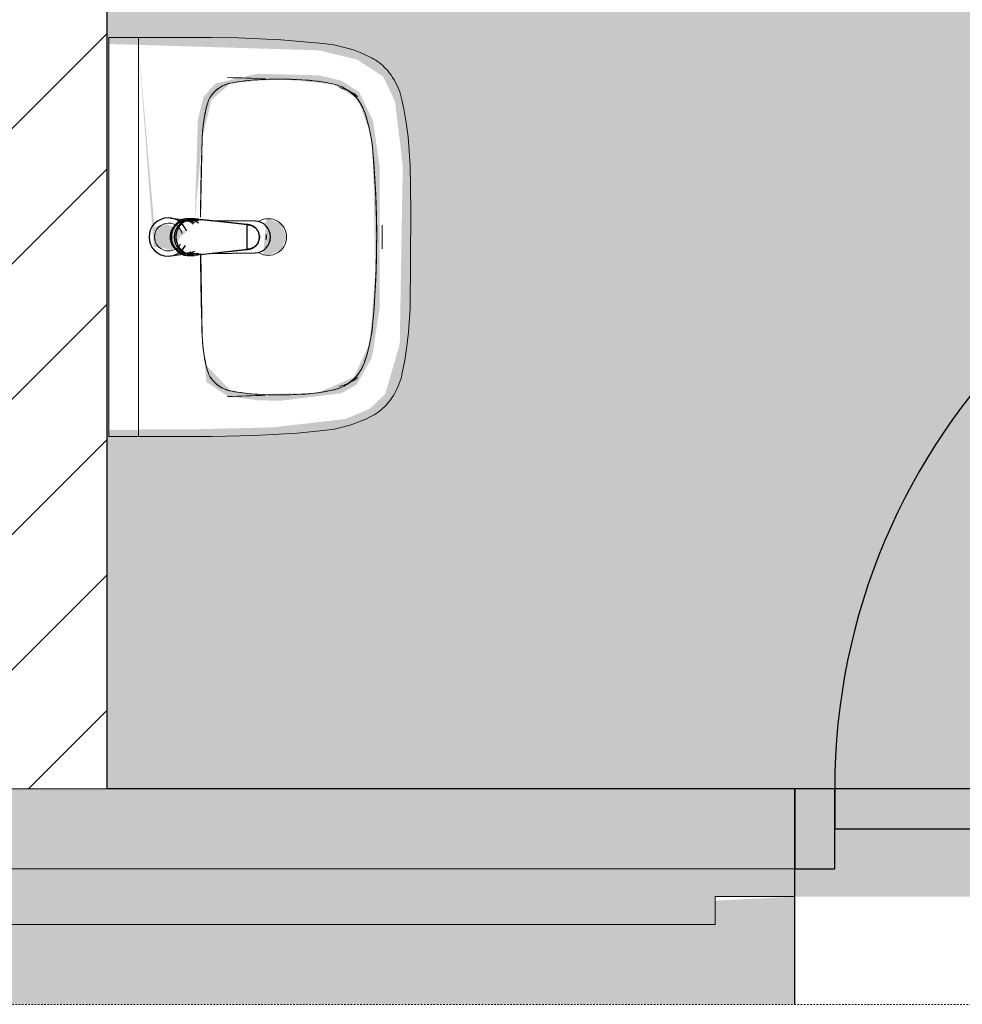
# Model space of a CAD drawing. Header units: millimetres. Extents: x 16156 to 109545, y -1019 to 113498.
# Tile 14 of 50: x 48154 to 49335, y 43991 to 45226. Entities that reach past the tile are written whole.
import ezdxf

# ---------------------------------------------------------------- set-up
doc = ezdxf.new("R2010")
doc.units = ezdxf.units.MM
doc.linetypes.add('ARC Dash', pattern=[4, 2, -2])
for name, color, linetype, lineweight in [('A--A2__Ruwbouw', 8, 'Continuous', 15), ('A--AR9__AlgVoorz', 1, 'Continuous', 9), ('A--L$01A__Algemeen', 7, 'Continuous', 9), ('A--L22__Binnenwanden', 2, 'Continuous', 9), ('A--L3__Afbouw', 2, 'Continuous', 9), ('A--L74__VasteSanitaireVoorz', 1, 'Continuous', 9), ('A--LD30__DetailPenMiddel', 3, 'Continuous', 9), ('A--LR9__AlgVoorz', 7, 'Continuous', 9)]:
    doc.layers.add(name, color=color, linetype=linetype, lineweight=lineweight)

# ---------------------------------------------------------------- blocks, each defined once
blk = doc.blocks.new('32_DO_WB_vo deur enkel2 - vo 2-2241169-DO-Begane grond - Nieuwe situatie - Brandcompartimentering')
at = {"layer": 'A--L3__Afbouw', "lineweight": 30}
h = blk.add_hatch(color=130, dxfattribs=at)
h.paths.add_polyline_path([(520, 35), (570, 35), (570, 135), (520, 135), (520, 52.5)])
h.paths.add_polyline_path([(-280, 35), (-280, 135), (-330, 135), (-330, 35)])
blk.add_hatch(color=130, dxfattribs=at).paths.add_polyline_path([(-280, 85), (520, 85), (520, 135), (-280, 135)])
at = {"layer": 'A--L$01A__Algemeen', "color": 130, "lineweight": 30}
for p, q in [((520, 135), (520, 935)), ((56.7, 300), (183.3, 226.9)), ((56.7, 226.9), (183.3, 300)), ((120, 300), (120, -135))]:
    blk.add_line(p, q, dxfattribs=at)
blk.add_arc((520, 135), 800, 90, 180, dxfattribs=at)
at = {"layer": 'A--L3__Afbouw', "color": 130, "lineweight": 30}
for p, q in [((-280, 135), (-330, 135)), ((-330, 135), (-330, 35)), ((520, 135), (-280, 135)), ((-280, 135), (-280, 85)), ((-280, 35), (-280, 135)), ((520, 85), (520, 135)), ((570, 135), (520, 135)), ((520, 135), (520, 35)), ((570, 35), (570, 135)), ((-280, 85), (520, 85)), ((-330, 35), (-280, 35)), ((520, 35), (570, 35))]:
    blk.add_line(p, q, dxfattribs=at)
blk = doc.blocks.new('74_PF_wastafel 50x38_sphinx300_un - 74_PF_wastafel 50x38_sphinx300_un-V17-DO-Begane grond - Nieuwe situatie - Brandcompartimentering')
at = {"layer": 'A--L74__VasteSanitaireVoorz'}
for p, q in [((242.8, 0), (247.2, 0)), ((247.2, 0), (250, 0)), ((-250, 0), (-250, -37.5)), ((-242, 0), (-250, 0)), ((-250, 0), (-247.2, 0)), ((-247.2, 0), (-242.8, 0)), ((242, 0), (-242, 0)), ((250, 0), (242, 0)), ((250, -37.5), (250, 0)), ((-250, -37.5), (-250, -129)), ((-250, -37.5), (-241, -37.5)), ((-250, -37.5), (-242, -37.5)), ((-242, -37.5), (242, -37.5)), ((242, -37.5), (250, -37.5)), ((250, -129), (250, -37.5)), ((-124.1, -117.2), (-20.7, -115.6)), ((24.8, -115.2), (124.1, -117.2))]:
    blk.add_line(p, q, dxfattribs=at)
at = {"layer": 'A--L74__VasteSanitaireVoorz', "lineweight": 25}
for p, q in [((-21, -99.7), (-23.8, -77.6)), ((23.8, -77.6), (21, -99.7)), ((-23, -98.5), (-23, -107.4)), ((-23, -98.5), (-21.6, -106)), ((-20, -98.6), (-23, -98.5)), ((23, -98.5), (20, -98.6)), ((23, -107.4), (23, -98.5)), ((-20.7, -113.1), (-21, -99.6)), ((-20.8, -101.2), (-20.6, -113)), ((20.6, -113.2), (20.8, -101.2)), ((21, -99.6), (20.7, -113.2)), ((-21.8, -114.8), (-15.5, -173.4)), ((15.5, -173.4), (21.8, -114.8)), ((-20.5, -126.4), (-19.8, -183.7)), ((19.7, -183.7), (20.4, -126.7)), ((-15.3, -173.4), (0, -173.4)), ((-15.2, -173.4), (15.2, -173.4)), ((0, -173.4), (15.3, -173.4))]:
    blk.add_line(p, q, dxfattribs=at)
at = {"layer": 'A--L74__VasteSanitaireVoorz', "flags": 128}
for points in [[(250, -37.5), (249.7, -37.5), (248.8, -37.5), (247.4, -37.5), (245.5, -37.5), (243.3, -37.5), (241, -37.5)], [(-167.2, -123.7), (-159.8, -121.9), (-152.4, -120.3), (-145, -119.1), (-137.5, -118.1), (-129.9, -117.5), (-124.1, -117.2)], [(124.1, -117.2), (131.7, -117.6), (139.2, -118.3), (146.7, -119.4), (154.2, -120.7), (161.6, -122.3), (167.2, -123.7)], [(-250, -129), (-248.9, -182.6), (-245.7, -236.1), (-242.7, -269.1)], [(-193, -153.2), (-192.7, -151.6), (-192.3, -150.1), (-191.8, -148.6), (-191.3, -147.1), (-190.7, -145.6), (-190.1, -144.1), (-189.4, -142.7), (-188.6, -141.3), (-187.8, -139.9), (-187, -138.6), (-186.1, -137.3), (-185.1, -136), (-184.1, -134.8), (-183, -133.6), (-181.9, -132.5), (-180.8, -131.4), (-179.6, -130.3), (-178.3, -129.3), (-177.1, -128.5)], [(177.1, -128.5), (178.4, -129.4), (179.6, -130.4), (180.8, -131.5), (182, -132.6), (183.1, -133.7), (184.2, -134.9), (185.2, -136.1), (186.1, -137.4), (187, -138.7), (187.9, -140), (188.7, -141.4), (189.4, -142.8), (190.1, -144.2), (190.8, -145.7), (191.3, -147.2), (191.9, -148.7), (192.3, -150.2), (192.7, -151.8), (193, -153.2)], [(242.7, -269.1), (247.2, -215.7), (249.6, -162.1), (250, -129)], [(-197.2, -187.1), (-196.5, -177.3), (-195.4, -167.6), (-193.9, -157.9), (-193, -153.2)], [(193, -153.2), (194.7, -162.8), (196, -172.5), (196.9, -182.3), (197.2, -187.1)], [(-197.2, -242.1), (-197.9, -221.1), (-197.7, -200.1), (-197.2, -187.1)], [(197.2, -187.1), (197.9, -208), (197.7, -229), (197.2, -242.1)], [(-191.5, -282.5), (-193.4, -273.3), (-195, -264.1), (-196.2, -254.8), (-197, -245.4), (-197.2, -242.1)], [(197.2, -242.1), (196.5, -251.4), (195.4, -260.7), (194, -270), (192.2, -279.2), (191.5, -282.5)], [(-242.7, -269.1), (-241.8, -276), (-240.7, -282.8), (-239.3, -289.5), (-237.6, -296.2), (-235.7, -302.8), (-233.4, -309.4), (-231, -315.8), (-228.3, -322.2), (-225.6, -327.8)], [(225.6, -327.8), (228.5, -321.6), (231.2, -315.2), (233.7, -308.8), (235.8, -302.2), (237.8, -295.6), (239.4, -288.9), (240.8, -282.1), (241.9, -275.3), (242.7, -269.1)], [(-157.2, -320.6), (-159.2, -319.8), (-161.1, -319), (-163.1, -318.1), (-164.9, -317.2), (-166.8, -316.1), (-168.6, -315), (-170.3, -313.9), (-172, -312.6), (-173.7, -311.3), (-175.3, -309.9), (-176.8, -308.5), (-178.3, -307), (-179.8, -305.4), (-181.1, -303.8), (-182.4, -302.1), (-183.6, -300.4), (-184.8, -298.6), (-185.9, -296.8), (-186.9, -295), (-187.8, -293.1), (-188.7, -291.1), (-189.5, -289.2), (-190.2, -287.2), (-190.8, -285.2), (-191.3, -283.1), (-191.5, -282.5)], [(191.5, -282.5), (191, -284.5), (190.4, -286.6), (189.7, -288.6), (188.9, -290.5), (188.1, -292.5), (187.2, -294.4), (186.2, -296.2), (185.1, -298.1), (184, -299.9), (182.8, -301.6), (181.5, -303.3), (180.2, -304.9), (178.8, -306.5), (177.3, -308), (175.8, -309.5), (174.2, -310.9), (172.6, -312.2), (170.9, -313.5), (169.1, -314.7), (167.3, -315.8), (165.5, -316.9), (163.6, -317.8), (161.7, -318.8), (159.8, -319.6), (157.8, -320.3), (157.2, -320.6)], [(-106.8, -331.3), (-115.2, -330.4), (-123.6, -329.1), (-131.9, -327.5), (-140.1, -325.6), (-148.3, -323.4), (-156.3, -320.8), (-157.2, -320.6)], [(157.2, -320.6), (149.1, -323.2), (141, -325.4), (132.8, -327.4), (124.5, -329), (116.1, -330.2), (107.7, -331.2), (106.8, -331.3)], [(-225.6, -327.8), (-224.3, -330.3), (-222.9, -332.7), (-221.5, -335), (-219.9, -337.3), (-218.3, -339.5), (-216.5, -341.6), (-214.7, -343.7), (-212.8, -345.7), (-210.8, -347.6), (-208.8, -349.5), (-206.8, -351.1)], [(106.8, -331.3), (57.9, -334.6), (8.9, -335.9), (-40, -335.3), (-89, -332.7), (-106.8, -331.3)], [(206.8, -351.1), (209, -349.3), (211, -347.5), (213, -345.5), (214.9, -343.5), (216.7, -341.5), (218.4, -339.3), (220, -337.1), (221.6, -334.8), (223.1, -332.5), (224.4, -330.1), (225.6, -327.8)], [(-206.8, -351.1), (-204.1, -353.1), (-201.4, -355.1), (-198.5, -356.9), (-195.6, -358.6), (-192.6, -360.2), (-189.6, -361.7), (-186.5, -363.1), (-183.3, -364.3), (-180.1, -365.4), (-176.9, -366.4), (-173.6, -367.3), (-172.1, -367.6)], [(172.1, -367.6), (175.4, -366.8), (178.6, -365.9), (181.9, -364.8), (185, -363.7), (188.2, -362.4), (191.2, -360.9), (194.2, -359.4), (197.2, -357.7), (200.1, -355.9), (202.9, -354), (205.6, -352), (206.8, -351.1)], [(-172.1, -367.6), (-154.6, -371.1), (-137, -373.8), (-119.3, -375.9), (-101.5, -377.2), (-90, -377.7)], [(90, -377.7), (107.8, -376.8), (125.6, -375.2), (143.2, -372.9), (160.8, -369.9), (172.1, -367.6)], [(-90, -377.7), (32.9, -378.8), (90, -377.7)]]:
    blk.add_lwpolyline(points, dxfattribs=at)
at = {"layer": 'A--L74__VasteSanitaireVoorz', "lineweight": 25, "flags": 128}
for points in [[(17.5, -112.5), (21.6, -106), (23, -98.5)], [(-19.6, -103.8), (-19.3, -104.6), (-19, -105.3), (-18.6, -106.1)], [(17.7, -107.9), (18.1, -107.2), (18.5, -106.4), (18.8, -105.7), (19.1, -104.9), (19.4, -104.1), (19.6, -103.8)], [(-21.7, -114.9), (-18.5, -144.2), (-15.2, -173.4)], [(15.2, -173.4), (18.5, -144.2), (21.7, -114.9)], [(-15.5, -173.4), (-15.5, -174.1), (-15.5, -174.7), (-15.4, -175.3), (-15.3, -175.9), (-15.2, -176.5), (-15.1, -177.1), (-14.9, -177.7), (-14.8, -178.3), (-14.5, -178.9), (-14.3, -179.5), (-14.1, -180.1), (-13.8, -180.6), (-13.5, -181.2), (-13.2, -181.7), (-12.8, -182.2), (-12.5, -182.7), (-12.1, -183.2), (-11.7, -183.7), (-11.3, -184.1), (-10.8, -184.6), (-10.4, -185), (-9.9, -185.4), (-9.4, -185.8), (-8.9, -186.2), (-8.4, -186.5), (-7.9, -186.8), (-7.3, -187.1), (-6.8, -187.4), (-6.2, -187.7), (-5.6, -187.9), (-5, -188.1), (-4.5, -188.3), (-3.9, -188.5), (-3.3, -188.6), (-2.6, -188.8), (-2, -188.8), (-1.4, -188.9), (-0.8, -189), (-0.2, -189), (0.5, -189), (1.1, -188.9), (1.7, -188.9), (2.3, -188.8), (2.9, -188.7), (3.5, -188.6), (4.1, -188.4), (4.7, -188.2), (5.3, -188), (5.9, -187.8), (6.5, -187.6), (7, -187.3), (7.6, -187), (8.1, -186.7), (8.6, -186.4), (9.1, -186), (9.6, -185.6), (10.1, -185.2), (10.6, -184.8), (11, -184.4), (11.5, -183.9), (11.9, -183.5), (12.3, -183), (12.6, -182.5), (13, -182), (13.3, -181.4), (13.6, -180.9), (13.9, -180.4), (14.2, -179.8), (14.4, -179.2), (14.6, -178.6), (14.8, -178.1), (15, -177.5), (15.2, -176.9), (15.3, -176.2), (15.4, -175.6), (15.5, -175), (15.5, -174.4), (15.5, -173.8), (15.5, -173.4)]]:
    blk.add_lwpolyline(points, dxfattribs=at)
at = {"layer": 'A--L74__VasteSanitaireVoorz', "lineweight": 25}
for start, end in [(0, 180), (180, 243.6372), (288, 0)]:
    blk.add_arc((0, -74.6), 24, start, end, dxfattribs=at)
at = {"layer": 'A--L74__VasteSanitaireVoorz'}
for centre, radius, start, end in [((0, -75), 17.5, 0, 180), ((0, -75), 17.5, 75, 105), ((0, -75), 17.5, 180, 240), ((0, -75), 17.5, 285, 0), ((0, -75), 17.5, 285, 300), ((-117.5, -306.2), 189.1, 92.0128, 105.2254), ((0, -3649.7), 3534.7, 90.3412, 92.0128), ((0, -3649.7), 3534.7, 87.9872, 89.598), ((117.5, -306.2), 189.1, 74.7746, 87.9872), ((-154, -160.8), 39.8, 125.6177, 169.0021), ((-159, -153.8), 31.2, 105.2254, 125.6177), ((159, -153.8), 31.2, 54.3823, 74.7746), ((154, -160.8), 39.8, 10.9979, 54.3823), ((1090.6, -129), 1290.6, 180.891, 183), ((47.1, -199.9), 244.6, 169.0021, 176.9979), ((-47.1, -199.9), 244.6, 3.0021, 10.9979), ((-1090.6, -129), 1290.6, 357, 359.109), ((327.2, -214.6), 525.1, 176.9979, 183.0021), ((0, -200), 23, 150, 180), ((0, -200), 23, 360, 30), ((-327.2, -214.6), 525.1, 356.9979, 3.0021), ((0, -200), 23, 180, 0), ((36.8, -229.8), 234.3, 183.0021, 192.9979), ((-36.8, -229.8), 234.3, 347.0021, 356.9979), ((-140, -270.6), 52.8, 192.9979, 251.0021), ((140, -270.6), 52.8, 288.9979, 347.0021), ((-71, -251.1), 122.6, 198.2459, 206.4169), ((71, -251.1), 122.6, 333.5831, 341.7541), ((-163.9, -297.2), 18.9, 206.4169, 231.4261), ((163.9, -297.2), 18.9, 308.5739, 333.5831), ((-88.4, -120.6), 211.5, 251.0021, 264.9979), ((88.4, -120.6), 211.5, 275.0021, 288.9979), ((0, 889), 1224.9, 264.9979, 275.0021), ((0, 2695.4), 3038.4, 269.7219, 270.2781)]:
    blk.add_arc(centre, radius, start, end, dxfattribs=at)
at = {"layer": 'A--L74__VasteSanitaireVoorz', "lineweight": 25}
for centre, major_axis, ratio, start_param, end_param in [((0, -97.9), (20.5, 0), 0.967332, 1.570796, 3.665191), ((0, -99.6), (20.1, 0), 0.870402, 1.570796, 3.08442), ((0, -97.9), (20.5, 0), 0.967332, 5.759587, 7.853982), ((0, -99.6), (20.1, 0), 0.870402, 0.057173, 1.570796), ((0, -98.5), (20, 0), 0.97026, 3.144451, 3.592433), ((0, -98.5), (20, 0), 0.97026, 5.832345, 6.280327), ((0, -183.7), (19.7, 0), 0.967332, 3.141593, 6.283185), ((0, -186.6), (11.5, 0), 0.973197, 4.45059, 4.974188)]:
    blk.add_ellipse(centre, major_axis=major_axis, ratio=ratio, start_param=start_param, end_param=end_param, dxfattribs=at)
for points, knots in [([(23, -98.5), (23, -95.5), (21.9, -91.3), (18.8, -86.9), (16.7, -84.7), (14.8, -83.2), (12.8, -81.9), (10, -80.4), (5.9, -79.1), (1.9, -78.5), (-1.5, -78.6), (-4.5, -78.9), (-7.9, -79.7), (-11.6, -81.1), (-14.8, -83.2), (-17.7, -85.6), (-20, -88.5), (-21.7, -91.7), (-22.7, -95), (-23, -97.3), (-23, -98.5)], [-1, -1, -1, -1, -0.861111, -0.791667, -0.756944, -0.722222, -0.6875, -0.652778, -0.583333, -0.513889, -0.479167, -0.444444, -0.388889, -0.333333, -0.277778, -0.222222, -0.166667, -0.111111, -0.055556, 0, 0, 0, 0]), ([(-23, -107.4), (-23, -104), (-21.9, -99.2), (-18.8, -94), (-16.6, -91.6), (-14.8, -89.9), (-12.8, -88.3), (-9.9, -86.7), (-5.9, -85.2), (-1.9, -84.5), (1.5, -84.6), (4.5, -84.9), (7.9, -85.8), (11.5, -87.5), (14.8, -89.8), (17.7, -92.6), (20, -95.9), (21.7, -99.6), (22.7, -103.3), (23, -106), (23, -107.4)], [-1, -1, -1, -1, -0.861111, -0.791667, -0.756944, -0.722222, -0.6875, -0.652778, -0.583333, -0.513889, -0.479167, -0.444444, -0.388889, -0.333333, -0.277778, -0.222222, -0.166667, -0.111111, -0.055556, 0, 0, 0, 0]), ([(-21.2, -97.3), (-21.1, -94.2), (-20.1, -90), (-17.2, -85.6), (-15.2, -83.5), (-13.5, -82), (-11.6, -80.7), (-9, -79.3), (-5.4, -78), (-1.7, -77.4), (1.4, -77.5), (4.1, -77.7), (7.2, -78.5), (10.5, -80), (13.5, -81.9), (16.1, -84.3), (18.3, -87.2), (19.9, -90.4), (20.9, -93.7), (21.1, -96), (21.2, -97.3)], [-1, -1, -1, -1, -0.861111, -0.791667, -0.756944, -0.722222, -0.6875, -0.652778, -0.583333, -0.513889, -0.479167, -0.444444, -0.388889, -0.333333, -0.277778, -0.222222, -0.166667, -0.111111, -0.055556, 0, 0, 0, 0]), ([(-18.6, -103.3), (-18.7, -103.1), (-19.1, -102.7), (-19.5, -102.1), (-19.8, -101.5), (-20.1, -101), (-20.4, -100.5), (-20.6, -100), (-20.8, -99.6), (-20.9, -99.5)], [0.7142857, 0.7142857, 0.7142857, 0.7142857, 0.75, 0.7857143, 0.8214286, 0.8571429, 0.8928571, 0.9285714, 1, 1, 1, 1]), ([(20.8, -99.5), (20.8, -99.7), (20.6, -100), (20.4, -100.5), (20.1, -101), (19.8, -101.5), (19.5, -102.1), (19.1, -102.7), (18.8, -103.1), (18.5, -103.5), (18.1, -104), (17.4, -104.7), (16.7, -105.3), (16.3, -105.7)], [0, 0, 0, 0, 0.0714286, 0.1071429, 0.1428571, 0.1785714, 0.2142857, 0.25, 0.2678571, 0.2857143, 0.3214286, 0.3571429, 0.4285714, 0.4285714, 0.4285714, 0.4285714]), ([(15.3, -173.4), (15.3, -175.8), (14.6, -179), (12.6, -182.5), (11.1, -184.1), (9.9, -185.3), (8.5, -186.3), (6.7, -187.5), (4, -188.5), (0.7, -189), (-2.5, -188.8), (-5.3, -188), (-7.7, -186.9), (-9.9, -185.3), (-11.8, -183.4), (-13.4, -181.2), (-14.5, -178.7), (-15.1, -176.2), (-15.3, -174.4), (-15.3, -173.4)], [-1, -1, -1, -1, -0.861111, -0.791667, -0.756944, -0.722222, -0.6875, -0.652778, -0.583333, -0.513889, -0.444444, -0.388889, -0.333333, -0.277778, -0.222222, -0.166667, -0.111111, -0.055556, 0, 0, 0, 0])]:
    blk.add_open_spline(points, degree=3, knots=knots, dxfattribs=at)
for points in [[(-20.8, -101.2), (-20.9, -100.5), (-21.1, -99.2), (-21.2, -97.9), (-21.2, -97.3)], [(21.2, -97.3), (21.2, -97.9), (21.1, -99.2), (20.9, -100.5), (20.8, -101.2)], [(-21.7, -114.9), (-22.2, -113.7), (-22.8, -111.2), (-23, -108.7), (-23, -107.4)], [(-20.9, -99.5), (-21, -99.3), (-21, -99.4), (-20.9, -100.4), (-20.8, -101.2)], [(20.8, -101.2), (20.9, -100.5), (21, -99.5), (21, -99.3), (20.8, -99.5)], [(23, -107.4), (23, -108.7), (22.8, -111.2), (22.2, -113.7), (21.7, -114.9)]]:
    blk.add_open_spline(points, degree=3, dxfattribs=at)
at = {"layer": 'A--L74__VasteSanitaireVoorz'}
for points in [[(76, -115.8), (76, -115.8), (75.5, -115.8), (73.6, -115.8), (70.6, -115.7), (66.9, -115.6), (63.1, -115.6), (59.4, -115.5), (56.4, -115.5), (54.5, -115.4), (54, -115.4), (54, -115.4)], [(54, -115.4), (54, -115.4), (54.5, -115.4), (56.4, -115.5), (59.4, -115.5), (63.1, -115.6), (66.9, -115.6), (70.6, -115.7), (73.6, -115.8), (75.5, -115.8), (76, -115.8), (76, -115.8)]]:
    blk.add_open_spline(points, degree=3, dxfattribs=at)

msp = doc.modelspace()

# ---------------------------------------------------------------- hatches: boundary and pattern name
at = {"layer": 'A--A2__Ruwbouw', "lineweight": 9}
h = msp.add_hatch(dxfattribs=at)
h.set_pattern_fill('FP_1', color=256, angle=45, style=0, pattern_type=2)
h.set_pattern_definition([(45, (0, 0), (-84.85281, 84.85281), [])])
h.paths.add_polyline_path([(48263.3, 44261.4), (48263.3, 50833.4), (48053.3, 50833.4), (48053.3, 44261.4)])
at = {"layer": 'A--A2__Ruwbouw'}
h = msp.add_hatch(color=130, dxfattribs=at)
h.paths.add_polyline_path([(52253.3, 44161.4), (52353.3, 44161.4), (52353.3, 44261.4), (51325.3, 44261.4), (51325.3, 44161.4), (52114.5, 44161.4)])
h.paths.add_polyline_path([(35834.3, 44161.4), (49125.3, 44161.4), (49125.3, 44261.4), (35664.3, 44261.4), (35664.3, 44161.4)])
h.paths.add_polyline_path([(50225.3, 44161.4), (50425.3, 44161.4), (50425.3, 44261.4), (50025.3, 44261.4), (50025.3, 44161.4)])
at = {"layer": 'A--A2__Ruwbouw', "lineweight": 9}
h = msp.add_hatch(color=4, dxfattribs=at)
h.paths.add_polyline_path([(51647.5, 43991.4), (52573.3, 43991.4), (52573.3, 44091.4), (51425.3, 44091.4), (51425.3, 44126.4), (51325.3, 44122.7), (51325.3, 43991.4)])
h.paths.add_polyline_path([(49125.3, 43991.4), (49125.3, 44126.4), (49025.3, 44121.4), (49025.3, 44091.4), (35934.3, 44091.4), (35934.3, 43991.4), (47911.5, 43991.4)])
h.paths.add_polyline_path([(50225.3, 43991.4), (50425.3, 43991.4), (50425.3, 44126.4), (50325.3, 44126.4), (50325.3, 44091.4), (50125.3, 44091.4), (50125.3, 44126.4), (50025.3, 44126.4), (50025.3, 43991.4)])
h.paths.add_polyline_path([(35664.3, 43991.4), (35764.3, 43991.4), (35764.3, 44091.4), (35664.3, 44091.4)])
at = {"layer": 'A--AR9__AlgVoorz'}
h = msp.add_hatch(color=254, dxfattribs=at)
h.paths.add_polyline_path([(49975.3, 44126.4), (50025.3, 44126.4), (50025.3, 44161.4), (49975.3, 44161.4), (49975.3, 44211.4), (49175.3, 44211.4), (49175.3, 44161.4), (49125.3, 44161.4), (49125.3, 44126.4), (49779.5, 44126.4)])
h.paths.add_polyline_path([(50225.3, 44261.4), (50225.3, 47933.4), (50981.3, 47933.4), (50981.3, 50833.4), (48263.3, 50833.4), (48263.3, 44261.4), (50025.3, 44261.4)])
h.paths.add_polyline_path([(48487, 44710.2), (48507.7, 44716.6), (48487.2, 44710.2)])
h.paths.add_polyline_path([(48302.7, 45194.4), (48321.7, 44941.1), (48327.9, 44941.1), (48344.8, 44936.5), (48352.6, 44948), (48354.8, 44953.4), (48362.3, 44959.9), (48335.7, 44970.3), (48322.7, 44965.8), (48307.9, 45134.9)])
h.paths.add_polyline_path([(48302.7, 44711.4), (48265.3, 44711.4), (48265.3, 45195.4), (48528.7, 45187.5), (48576.2, 45176), (48609.3, 45154.7), (48624.1, 45123.6), (48633.9, 45043.2), (48630.2, 44819.6), (48612, 44756.6), (48592.7, 44738.2), (48562, 44725.3), (48471.2, 44714.8), (48375, 44712.4), (48302.7, 44712.4)])
h.paths.add_polyline_path([(48479.8, 44748.1), (48557.4, 44757.6), (48576.2, 44768.6), (48595.3, 44802.4), (48604.8, 44863.7), (48604.8, 45043.2), (48596.5, 45100), (48579.1, 45135), (48557.4, 45149.3), (48528.7, 45156.1), (48451.9, 45158.1), (48399.3, 45146), (48384.1, 45129), (48377.1, 45100.4), (48373.1, 44973.1), (48382.5, 45077.6), (48394.2, 45125.2), (48418.5, 45146.5), (48479.8, 45151.3), (48547.7, 45144.9), (48577.3, 45126.2), (48592.7, 45085.8), (48596.5, 45060.2), (48599.3, 44909.1), (48592.7, 44821.1), (48572.6, 44777.7), (48527.6, 44758.2), (48452.3, 44756.3), (48418.5, 44760.4), (48387.6, 44792.7), (48382.5, 44829.3), (48387.8, 44771.7), (48414.7, 44753.8), (48451.9, 44748.8), (48471.2, 44748.3)])
h.paths.add_polyline_path([(48465.3, 44930.4), (48481.5, 44937.2), (48488.3, 44953.4), (48481.5, 44969.7), (48465.3, 44976.4), (48459.3, 44968.7), (48462.4, 44967.4), (48459.3, 44938.1), (48459.3, 44931.2)])
h.paths.add_polyline_path([(48487, 45490.2), (48507.7, 45496.6), (48507.3, 45492.4)])
h.paths.add_polyline_path([(48302.7, 45974.4), (48321.7, 45721.1), (48327.9, 45721.1), (48344.8, 45716.5), (48352.6, 45728), (48354.8, 45733.4), (48362.3, 45739.9), (48335.7, 45750.3), (48322.7, 45745.8), (48307.9, 45914.9)])
h.paths.add_polyline_path([(48265.3, 45491.4), (48265.3, 45975.4), (48528.7, 45967.5), (48576.2, 45956), (48609.3, 45934.7), (48624.1, 45903.6), (48633.9, 45823.2), (48630.2, 45599.6), (48611.8, 45536.3), (48592.7, 45518.2), (48562, 45505.3), (48471.2, 45494.8), (48375, 45492.4), (48302.7, 45491.4)])
h.paths.add_polyline_path([(48479.8, 45528.1), (48557.4, 45537.6), (48576.2, 45548.6), (48595.3, 45582.4), (48604.8, 45643.7), (48607.7, 45755.7), (48596.5, 45880), (48579.1, 45915), (48557.4, 45929.3), (48528.7, 45936.1), (48451.9, 45938.1), (48399.3, 45926), (48384.1, 45909), (48377.1, 45880.4), (48373.1, 45753.1), (48382.5, 45857.6), (48394.2, 45905.2), (48418.5, 45926.5), (48479.8, 45931.3), (48547.7, 45924.9), (48577.3, 45906.2), (48592.7, 45865.8), (48596.9, 45831.2), (48600.2, 45711.2), (48592.7, 45601.1), (48572.6, 45557.7), (48527.6, 45538.2), (48452.3, 45536.3), (48411.1, 45546.9), (48387.6, 45572.7), (48382.5, 45609.3), (48387.8, 45551.7), (48414.7, 45533.8), (48451.9, 45528.8), (48471.2, 45528.3)])
h.paths.add_polyline_path([(48465.3, 45710.4), (48481.5, 45717.2), (48488.3, 45733.4), (48481.5, 45749.7), (48465.3, 45756.4), (48459.3, 45748.7), (48462.4, 45747.4), (48459.3, 45718.1), (48459.3, 45711.2)])
h.paths.add_polyline_path([(48487, 46290.2), (48507.7, 46296.6), (48507.3, 46292.4)])
h.paths.add_polyline_path([(48302.7, 46774.4), (48321.7, 46521.1), (48327.9, 46521.1), (48344.8, 46516.5), (48352.6, 46528), (48354.8, 46533.4), (48362.3, 46539.9), (48335.7, 46550.3), (48322.7, 46545.8), (48307.9, 46714.9)])
h.paths.add_polyline_path([(48265.3, 46291.4), (48265.3, 46775.4), (48528.7, 46767.5), (48576.2, 46756), (48609.3, 46734.7), (48624.1, 46703.6), (48633.9, 46623.2), (48630.2, 46399.6), (48611.8, 46336.3), (48592.7, 46318.2), (48562, 46305.3), (48471.2, 46294.8), (48375, 46292.4), (48302.7, 46291.4)])
h.paths.add_polyline_path([(48479.8, 46328.1), (48557.4, 46337.6), (48576.2, 46348.6), (48595.3, 46382.4), (48604.8, 46443.7), (48604.8, 46623.2), (48595.4, 46684.1), (48579.1, 46715), (48557.4, 46729.3), (48528.7, 46736.1), (48451.9, 46738.1), (48399.3, 46726), (48384.1, 46709), (48377.1, 46680.4), (48373.1, 46553.1), (48382.5, 46657.6), (48394.2, 46705.2), (48418.5, 46726.5), (48479.8, 46731.3), (48547.7, 46724.9), (48577.3, 46706.2), (48592.7, 46665.8), (48596.5, 46640.2), (48600.2, 46511.2), (48592.3, 46399.8), (48572.6, 46357.7), (48527.6, 46338.2), (48452.3, 46336.3), (48418.5, 46340.4), (48387.6, 46372.7), (48382.5, 46409.3), (48387.8, 46351.7), (48414.7, 46333.8), (48451.9, 46328.8), (48471.2, 46328.3)])
h.paths.add_polyline_path([(48465.3, 46510.4), (48481.5, 46517.2), (48488.3, 46533.4), (48481.5, 46549.7), (48465.3, 46556.4), (48459.3, 46548.7), (48462.4, 46547.4), (48459.3, 46518.1), (48459.3, 46511.2)])
h.paths.add_polyline_path([(48364.6, 48203.6), (48265.3, 48208.8), (48265.3, 48219), (48394.3, 48219), (48394.3, 48203.6), (48378.5, 48203.6)])
h.paths.add_polyline_path([(48394.3, 48531.8), (48399.8, 48521.7), (48410.5, 48522.7), (48395.2, 48531.3)])
h.paths.add_polyline_path([(48605.5, 48469.6), (48580.5, 48452), (48554.5, 48470), (48539.4, 48470), (48394.3, 48464.3), (48475.4, 48448.1), (48394.3, 48448.1), (48394.3, 48437.8), (48583.5, 48432.5), (48591.4, 48434.4), (48595.8, 48443.7), (48595.8, 48455.3), (48599.4, 48460.6)])
h.paths.add_polyline_path([(48265.3, 48219), (48265.3, 48547.9), (48394.3, 48544.3), (48396.8, 48532.2), (48420.9, 48530.3), (48442.6, 48530.6), (48501.7, 48518.9), (48566.4, 48499.7), (48593.7, 48482.2), (48616.1, 48450.4), (48627.5, 48390), (48624.3, 48346.5), (48611.5, 48306.3), (48591.4, 48332.5), (48584.3, 48335.2), (48575.3, 48329.1), (48394.3, 48329.1), (48394.3, 48318.7), (48526.9, 48311.9), (48520.4, 48309.8), (48439.8, 48307.3), (48404.6, 48296.9), (48517.9, 48289.4), (48477.6, 48282.5), (48528.3, 48287.7), (48575.3, 48309.5), (48587.7, 48315.3), (48605.1, 48296.9), (48575.3, 48271.9), (48528.3, 48254.1), (48429.1, 48232.8), (48427.9, 48239.2), (48410.9, 48232.8), (48394.3, 48228.1), (48388.7, 48219.2), (48280.3, 48219)])
h.paths.add_polyline_path([(48605.5, 48297.3), (48605.5, 48310.6), (48611.5, 48306.3)])
h.paths.add_polyline_path([(48595.8, 48346.5), (48590.4, 48359.1), (48590.4, 48350.1), (48591.8, 48349.1)])
h.paths.add_polyline_path([(48599.1, 48402.2), (48590.4, 48416.8), (48585.8, 48410.8), (48595.8, 48404.3)])
h.paths.add_polyline_path([(48599.1, 48364.7), (48595.8, 48396.1), (48590.4, 48380.8), (48598.3, 48366.2)])
h.paths.add_polyline_path([(48382, 48547.9), (48265.3, 48547.9), (48265.3, 48563.3), (48394.3, 48558.1), (48389.2, 48547.9)])
h.paths.add_polyline_path([(48265.3, 48963.6), (48265.3, 48979), (48394.3, 48979), (48394.3, 48963.6), (48280.3, 48963.6)])
h.paths.add_polyline_path([(48394.3, 49291.8), (48399.8, 49281.7), (48410.5, 49282.7), (48395.2, 49291.3)])
h.paths.add_polyline_path([(48605.5, 49229.6), (48580.5, 49212), (48554.5, 49230), (48539.4, 49230), (48394.3, 49224.3), (48475.4, 49208.1), (48394.3, 49208.1), (48394.3, 49197.8), (48583.5, 49192.5), (48591.4, 49194.4), (48595.8, 49203.7), (48595.8, 49215.3), (48599.4, 49220.6)])
h.paths.add_polyline_path([(48265.3, 48979), (48265.3, 49307.9), (48394.3, 49304.3), (48394.3, 49291.8), (48420.9, 49290.3), (48442.6, 49290.6), (48501.7, 49278.9), (48566.4, 49259.7), (48593.7, 49242.2), (48616.1, 49210.4), (48627.1, 49160.7), (48624.3, 49106.5), (48611.5, 49066.3), (48590.4, 49089.1), (48584.3, 49095.2), (48575.3, 49089.1), (48394.3, 49089.1), (48394.3, 49078.7), (48523.9, 49075.4), (48520.4, 49069.8), (48439.8, 49067.3), (48404.6, 49056.9), (48517, 49049.1), (48477.6, 49042.5), (48532.2, 49049.1), (48575.3, 49069.5), (48587.7, 49075.3), (48602.1, 49053.6), (48578.9, 49033.8), (48528.3, 49014.1), (48429.1, 48992.8), (48427.9, 48999.2), (48410.9, 48992.8), (48394.3, 48988.1), (48388.7, 48979.2), (48280.3, 48979)])
h.paths.add_polyline_path([(48605.5, 49057.3), (48605.5, 49070.6), (48611.5, 49066.3)])
h.paths.add_polyline_path([(48595.8, 49106.5), (48590.4, 49119.1), (48590.4, 49110.1), (48591.8, 49109.1)])
h.paths.add_polyline_path([(48599.1, 49162.2), (48590.4, 49176.8), (48590.4, 49167.8), (48595.8, 49164.3)])
h.paths.add_polyline_path([(48599.1, 49124.7), (48595.8, 49156.1), (48590.4, 49140.8), (48598.3, 49126.2)])
h.paths.add_polyline_path([(48382, 49307.9), (48265.3, 49307.9), (48265.3, 49323.3), (48394.3, 49318.1), (48389.2, 49307.9)])
h.paths.add_polyline_path([(48333.4, 49603.6), (48265.3, 49608.8), (48265.3, 49619), (48394.3, 49619), (48394.3, 49603.6), (48338.8, 49603.6)])
h.paths.add_polyline_path([(48394.3, 49931.8), (48399.8, 49921.7), (48410.5, 49922.7), (48395.2, 49931.3)])
h.paths.add_polyline_path([(48605.5, 49869.6), (48580.5, 49852), (48554.5, 49870), (48539.4, 49870), (48394.3, 49864.3), (48483.2, 49848.1), (48394.3, 49848.1), (48394.3, 49837.8), (48583.5, 49832.5), (48591.4, 49834.4), (48595.8, 49843.7), (48595.8, 49855.3), (48599.4, 49860.6)])
h.paths.add_polyline_path([(48265.3, 49619), (48265.3, 49947.9), (48394.3, 49944.3), (48394.3, 49931.8), (48420.9, 49930.3), (48442.6, 49930.6), (48501.7, 49918.9), (48566.4, 49899.7), (48602.1, 49873.2), (48616.1, 49850.4), (48627.1, 49800.7), (48624.3, 49746.5), (48611.5, 49706.3), (48591.4, 49732.5), (48584.3, 49735.2), (48575.3, 49729.1), (48394.3, 49729.1), (48394.3, 49718.7), (48526.9, 49711.9), (48520.4, 49709.8), (48439.8, 49707.3), (48404.6, 49696.9), (48517.9, 49689.4), (48477.6, 49682.5), (48528.3, 49687.7), (48575.3, 49709.5), (48587.7, 49715.3), (48605.1, 49696.9), (48570.6, 49669.4), (48528.3, 49654.1), (48429.1, 49632.8), (48427.9, 49639.2), (48410.9, 49632.8), (48394.3, 49628.1), (48388.7, 49619.2), (48280.3, 49619)])
h.paths.add_polyline_path([(48605.5, 49697.3), (48605.5, 49710.6), (48611.5, 49706.3)])
h.paths.add_polyline_path([(48595.8, 49746.5), (48590.4, 49759.1), (48590.4, 49750.1), (48591.8, 49749.1)])
h.paths.add_polyline_path([(48599.1, 49802.2), (48590.4, 49816.8), (48590.4, 49807.8), (48595.8, 49804.3)])
h.paths.add_polyline_path([(48599.1, 49764.7), (48595.8, 49796.1), (48590.4, 49780.8), (48598.3, 49766.2)])
h.paths.add_polyline_path([(48312.9, 49947.9), (48265.3, 49947.9), (48265.3, 49963.3), (48394.3, 49958.1), (48389.2, 49947.9), (48314.3, 49947.9)])
h.paths.add_polyline_path([(48394.8, 50541.4), (48401.1, 50531.1), (48402.9, 50536.8), (48394.9, 50541.3)])
h.paths.add_polyline_path([(48605.8, 50478.4), (48580.9, 50460.8), (48554.8, 50479), (48531.2, 50479.1), (48394.7, 50473.9), (48475.4, 50457.4), (48394.5, 50457.5), (48394.7, 50447.3), (48583.6, 50441.4), (48591.6, 50443.2), (48595.9, 50452.4), (48595.9, 50464), (48599.6, 50469.4)])
h.paths.add_polyline_path([(48393.7, 50213.1), (48264.7, 50218.8), (48265.9, 50573.3), (48394.9, 50567.7), (48388.3, 50557.5), (48394.9, 50554.8), (48399.2, 50542), (48421.2, 50539.9), (48443.1, 50540), (48502, 50528.1), (48566.8, 50508.6), (48594, 50491.1), (48616.4, 50459.2), (48627.1, 50409.5), (48624.2, 50355.3), (48611.2, 50315.1), (48590.2, 50338), (48583.4, 50343.4), (48575, 50338), (48394.1, 50338.5), (48394.6, 50328.3), (48526.8, 50320.8), (48520.1, 50318.9), (48439.5, 50316.7), (48394.6, 50306.4), (48517.5, 50298.5), (48477.3, 50291.8), (48528, 50296.8), (48575, 50318.4), (48587.5, 50324.2), (48605, 50305.9), (48575, 50280.9), (48528, 50263.2), (48428.6, 50242.3), (48427.4, 50248.7), (48394, 50244.6), (48393.8, 50238), (48393.7, 50228.8), (48393.7, 50228.5), (48393.7, 50218.3)])
h.paths.add_polyline_path([(48605.2, 50306.1), (48605.2, 50319.5), (48611.2, 50315.1)])
h.paths.add_polyline_path([(48595.7, 50355.3), (48590.2, 50367.9), (48590.2, 50359), (48591.9, 50357.9)])
h.paths.add_polyline_path([(48599.2, 50411), (48590.5, 50425.7), (48585.7, 50419.8), (48595.9, 50413.1)])
h.paths.add_polyline_path([(48599.1, 50373.6), (48595.9, 50405.1), (48590.1, 50390.1), (48598.3, 50374.9)])
at = {"layer": 'A--L22__Binnenwanden'}
h = msp.add_hatch(color=130, dxfattribs=at)
h.paths.add_polyline_path([(50125.3, 44091.4), (50325.3, 44091.4), (50325.3, 44126.4), (50425.3, 44126.4), (50425.3, 44161.4), (50025.3, 44161.4), (50025.3, 44126.4), (50125.3, 44126.4)])
h.paths.add_polyline_path([(36703.6, 44091.4), (49025.3, 44091.4), (49025.3, 44126.4), (49125.3, 44126.5), (49125.3, 44161.4), (35934.3, 44161.4), (35934.3, 44091.4)])
h.paths.add_polyline_path([(51647.5, 44091.4), (52573.3, 44091.4), (52573.3, 44161.4), (51325.3, 44161.4), (51325.3, 44126.4), (51425.3, 44126.4), (51425.3, 44091.4)])
h.paths.add_polyline_path([(35664.3, 44091.4), (35834.3, 44091.4), (35834.3, 44161.4), (35664.3, 44161.4), (35664.3, 44121.3)])

# ---------------------------------------------------------------- linework, layer by layer
at = {"layer": 'A--L22__Binnenwanden', "lineweight": 30}
msp.add_line((48263.3, 44261.4), (48263.3, 50833.4), dxfattribs=at)
at = {"layer": 'A--L22__Binnenwanden', "lineweight": 15}
msp.add_line((48053.3, 44261.4), (48263.3, 44261.4), dxfattribs=at)
at = {"layer": 'A--L22__Binnenwanden', "color": 130, "lineweight": 30}
for p, q in [((49125.3, 44261.4), (48263.3, 44261.4)), ((49125.3, 43991.4), (49125.3, 44261.4))]:
    msp.add_line(p, q, dxfattribs=at)
at = {"layer": 'A--L22__Binnenwanden', "color": 120, "lineweight": 15}
for p, q in [((35934.3, 44161.4), (49125.3, 44161.4)), ((49025.3, 44091.4), (49025.3, 44126.4)), ((49125.3, 44126.4), (49025.3, 44126.4)), ((35934.3, 44091.4), (49025.3, 44091.4))]:
    msp.add_line(p, q, dxfattribs=at)
at = {"layer": 'A--LD30__DetailPenMiddel', "linetype": 'ARC Dash'}
msp.add_line((58222.6, 43991.4), (34417.3, 43991.4), dxfattribs=at)
at = {"layer": 'A--LR9__AlgVoorz', "flags": 128}
msp.add_lwpolyline([(49003.3, 50833.4), (48263.3, 50833.4), (48263.3, 44261.4), (50225.3, 44261.4), (50225.3, 46633.4), (50225.3, 47933.4), (50981.3, 47933.4), (50981.3, 48883.4), (50981.3, 49883.4), (50981.3, 50833.4)], close=True, dxfattribs=at)

# ---------------------------------------------------------------- block references
at = {"layer": 'A--L3__Afbouw', "color": 130, "lineweight": 30}
msp.add_blockref('32_DO_WB_vo deur enkel2 - vo 2-2241169-DO-Begane grond - Nieuwe situatie - Brandcompartimentering', (49455.3, 44126.4), dxfattribs=at)
at = {"layer": 'A--L74__VasteSanitaireVoorz', "rotation": 89.99999999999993}
msp.add_blockref('74_PF_wastafel 50x38_sphinx300_un - 74_PF_wastafel 50x38_sphinx300_un-V17-DO-Begane grond - Nieuwe situatie - Brandcompartimentering', (48265.3, 44953.4), dxfattribs=at)

doc.saveas('drawing.dxf')
